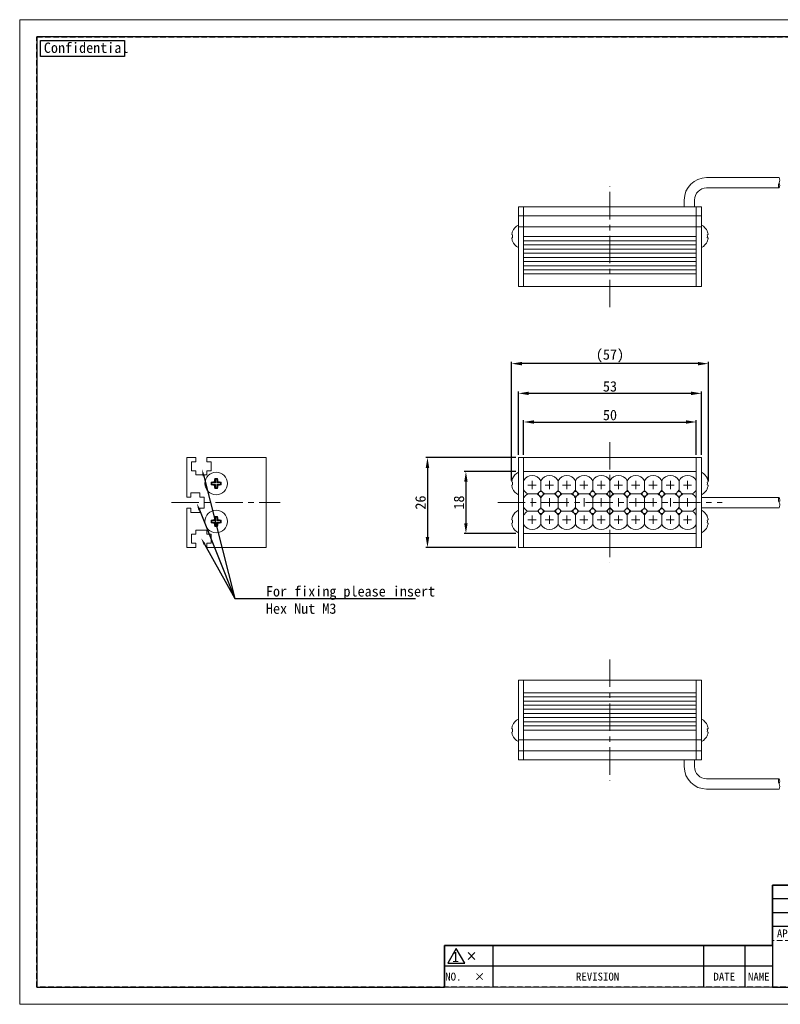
# Model space of a CAD drawing. Header units: millimetres. Extents: x -201 to 202, y 143 to 428.
# Tile 1 of 8: x -201 to 19, y 143 to 428. Entities that reach past the tile are written whole.
import ezdxf
from ezdxf import colors
from ezdxf.entities.mleader import LeaderData, LeaderLine
from ezdxf.enums import TextEntityAlignment as Align
from ezdxf.math import Vec2, Vec3

# ---------------------------------------------------------------- set-up
doc = ezdxf.new("R2010")
doc.units = ezdxf.units.MM
doc.header["$LTSCALE"] = 0.25
doc.linetypes.add('CENTER', pattern=[50.8, 31.75, -6.35, 6.35, -6.35])
doc.linetypes.add('HIDDEN', pattern=[9.525, 6.35, -3.175])
for name, color, linetype, lineweight in [('BASE', 7, 'Continuous', 20), ('CABLE', 7, 'Continuous', 20), ('CENTER', 1, 'CENTER', 9), ('DIMENSION', 6, 'Continuous', 9), ('LED LENS', 7, 'Continuous', 20), ('MXB8146', 7, 'Continuous', 20), ('SIDE PLATE', 7, 'Continuous', 20)]:
    doc.layers.add(name, color=color, linetype=linetype, lineweight=lineweight)
doc.layers.add('EMPTY LINE', color=252, linetype='Continuous', lineweight=0, plot=False)
doc.layers.add('FORM', color=7, linetype='Continuous')
doc.styles.add('VS Standard', font='msgothic.ttc', dxfattribs={"height": 3})
doc.styles.add('VS Standard(小)', font='txt', dxfattribs={"height": 2.4})
doc.dimstyles.new('VS Standard x1', dxfattribs={"dimtxt": 3, "dimasz": 3, "dimexe": 0.5, "dimexo": 0.8, "dimgap": 0.5, "dimtad": 3, "dimrnd": 0.0001, "dimzin": 9, "dimdsep": 46, "dimtxsty": 'VS Standard', "dimcen": 0, "dimaunit": 1, "dimadec": 0, "dimazin": 2, "dimtfac": 1, "dimtmove": 0, "dimatfit": 2, "dimfxl": 1, "dimtolj": 1, "dimtzin": 0, "dimarcsym": 0})

# ---------------------------------------------------------------- blocks, each defined once
blk = doc.blocks.new('表題欄金物用_ver2.0.0')
at = {"layer": 'FORM', "color": 0}
for p, q in [((-11, 40.5), (-191, 40.5)), ((-191, 40.5), (-191, 28.5)), ((-39, 36.5), (-191, 36.5)), ((-39, 32.5), (-191, 32.5)), ((-11, 28.5), (-191, 28.5)), ((-191, 28.5), (-191, 11)), ((-272, 23), (-286, 23)), ((-286, 23), (-286, 17)), ((-211, 23), (-272, 23)), ((-272, 23), (-272, 17)), ((-211, 23), (-211, 17)), ((-199, 23), (-211, 23)), ((-199, 23), (-199, 17)), ((-191, 23), (-199, 23)), ((-279.19, 21), (-277.19, 19)), ((-279.19, 19), (-277.19, 21)), ((-286, 17), (-286, 11)), ((-272, 17), (-286, 17)), ((-272, 17), (-272, 11)), ((-211, 17), (-272, 17)), ((-211, 17), (-211, 11)), ((-199, 17), (-211, 17)), ((-199, 17), (-199, 11)), ((-191, 17), (-199, 17)), ((-191, 11), (-11, 11))]:
    blk.add_line(p, q, dxfattribs=at)
at = {"layer": 'FORM', "color": 0, "linetype": 'HIDDEN', "lineweight": 9}
blk.add_line((-131, 24.5), (-191, 24.5), dxfattribs=at)
at = {"layer": 'FORM', "color": 0, "lineweight": 15}
blk.add_line((-191, 11), (-286, 11), dxfattribs=at)
at = {"layer": 'FORM', "color": 0}
blk.add_lwpolyline([(-282.58, 22.13), (-285.01, 17.93), (-280.16, 17.93)], close=True, dxfattribs=at)
at = {"layer": 'FORM', "color": 0, "char_height": 2.3, "attachment_point": 5, "style": 'VS Standard'}
for s, insert, width in [('{\\fＭＳ ゴシック|b0|i0|c128|p49;APPROVED}', (-183.5, 26.5), 15), ('NO.', (-283.44, 14), 14), ('\\pxi-3,l4,t4;×^I', (-276.99, 14), 14), ('REVISION', (-241.67, 14), 46), ('{\\fMS Gothic|b0|i0|c128|p49;DATE}', (-204.99, 14), 12), ('NAME', (-195, 14), 8)]:
    blk.add_mtext(s, dxfattribs=dict(at, insert=insert, width=width))
at = {"layer": 'FORM', "color": 0, "insert": (-282.79, 19.73), "char_height": 3, "attachment_point": 5, "style": 'VS Standard'}
blk.add_mtext('1', dxfattribs=at)
at = {"layer": 'FORM', "color": 0}
for tag, height, style, p in [('材料', 2.8, 'VS Standard', (-133, 38.5)), ('一般面取', 2.8, 'VS Standard', (-57, 38.5)), ('処理', 2.8, 'VS Standard', (-133, 34.5)), ('仕上', 2.8, 'VS Standard', (-57, 34.5)), ('処理接点', 2.8, 'VS Standard', (-133, 30.5)), ('偏芯', 2.8, 'VS Standard', (-57, 30.5)), ('一般公差', 2.4, 'VS Standard(小)', (-106, 26.31)), ('適用（機種名）', 3.6, 'VS Standard', (-44.75, 24.75)), ('角度', 2.4, 'VS Standard(小)', (-106, 21.94)), ('NAME', 3.5, 'VS Standard', (-44.75, 18.5)), ('SCALE', 2.4, 'VS Standard(小)', (-106, 17.56)), ('DATE', 2.4, 'VS Standard(小)', (-106, 13.19)), ('DRAW_NO.', 3.5, 'VS Standard', (-44.75, 13.5))]:
    blk.add_attdef(tag, text='', height=height, dxfattribs=dict(at, style=style)).set_placement(p, align=Align.MIDDLE_CENTER)
at = {"layer": 'FORM', "color": 0, "style": 'VS Standard'}
for tag, p in [('APPROVED', (-182.5, 15.06)), ('CHECKED', (-167.5, 15.18)), ('DESIGNED', (-152.5, 15.09)), ('DRAWN', (-137.5, 15.23))]:
    blk.add_attdef(tag, text='', height=4.5, dxfattribs=at).set_placement(p, align=Align.BOTTOM_CENTER)
blk = doc.blocks.new('*D94')
at = {"layer": 'Defpoints', "color": 0}
for p in [(-5.59, 311.3), (-55.59, 300.99), (-5.59, 300.99)]:
    blk.add_point(p, dxfattribs=at)
at = {"layer": 'DIMENSION', "color": 0, "lineweight": -2}
for p, q in [((-55.59, 301.79), (-55.59, 311.8)), ((-52.59, 311.3), (-8.59, 311.3)), ((-5.59, 301.79), (-5.59, 311.8))]:
    blk.add_line(p, q, dxfattribs=at)
at = {"layer": 'DIMENSION', "color": 0}
for points in [[(-52.59, 311.8), (-52.59, 310.8), (-55.59, 311.3)], [(-8.59, 310.8), (-8.59, 311.8), (-5.59, 311.3)]]:
    blk.add_solid(points, dxfattribs=at)
at = {"layer": 'DIMENSION', "color": 0, "insert": (-30.59, 313.3), "char_height": 3, "attachment_point": 5, "style": 'VS Standard'}
blk.add_mtext('\\A1;50', dxfattribs=at)
blk = doc.blocks.new('*D95')
at = {"layer": 'Defpoints', "color": 0}
for p in [(-57.09, 319.59), (-57.09, 300.99), (-4.09, 300.99)]:
    blk.add_point(p, dxfattribs=at)
at = {"layer": 'DIMENSION', "color": 0, "lineweight": -2}
for p, q in [((-57.09, 301.79), (-57.09, 320.09)), ((-7.09, 319.59), (-54.09, 319.59)), ((-4.09, 301.79), (-4.09, 320.09))]:
    blk.add_line(p, q, dxfattribs=at)
at = {"layer": 'DIMENSION', "color": 0}
for points in [[(-54.09, 320.09), (-54.09, 319.09), (-57.09, 319.59)], [(-7.09, 319.09), (-7.09, 320.09), (-4.09, 319.59)]]:
    blk.add_solid(points, dxfattribs=at)
at = {"layer": 'DIMENSION', "color": 0, "insert": (-30.59, 321.59), "char_height": 3, "attachment_point": 5, "style": 'VS Standard'}
blk.add_mtext('\\A1;53', dxfattribs=at)
blk = doc.blocks.new('*D96')
at = {"layer": 'Defpoints', "color": 0}
for p in [(-59.09, 328.19), (-59.09, 293.53), (-2.09, 293.5)]:
    blk.add_point(p, dxfattribs=at)
at = {"layer": 'DIMENSION', "color": 0, "lineweight": -2}
for p, q in [((-59.09, 294.33), (-59.09, 328.69)), ((-5.09, 328.19), (-56.09, 328.19)), ((-2.09, 294.3), (-2.09, 328.69))]:
    blk.add_line(p, q, dxfattribs=at)
at = {"layer": 'DIMENSION', "color": 0}
for points in [[(-56.09, 328.69), (-56.09, 327.69), (-59.09, 328.19)], [(-5.09, 327.69), (-5.09, 328.69), (-2.09, 328.19)]]:
    blk.add_solid(points, dxfattribs=at)
at = {"layer": 'DIMENSION', "color": 0, "insert": (-30.59, 330.44), "char_height": 3, "attachment_point": 5, "style": 'VS Standard'}
blk.add_mtext('\\A1;\\A1;(57)', dxfattribs=at)
blk = doc.blocks.new('*D97')
at = {"layer": 'Defpoints', "color": 0}
for p in [(-57.09, 300.99), (-83.43, 274.99), (-57.09, 274.99)]:
    blk.add_point(p, dxfattribs=at)
at = {"layer": 'DIMENSION', "color": 0, "lineweight": -2}
for p, q in [((-57.89, 300.99), (-83.93, 300.99)), ((-83.43, 297.99), (-83.43, 277.99)), ((-57.89, 274.99), (-83.93, 274.99))]:
    blk.add_line(p, q, dxfattribs=at)
at = {"layer": 'DIMENSION', "color": 0}
for points in [[(-82.93, 297.99), (-83.93, 297.99), (-83.43, 300.99)], [(-83.93, 277.99), (-82.93, 277.99), (-83.43, 274.99)]]:
    blk.add_solid(points, dxfattribs=at)
at = {"layer": 'DIMENSION', "color": 0, "insert": (-85.44, 287.99), "char_height": 3, "attachment_point": 5, "rotation": 90, "style": 'VS Standard'}
blk.add_mtext('\\A1;26', dxfattribs=at)
blk = doc.blocks.new('*D98')
at = {"layer": 'Defpoints', "color": 0}
for p in [(-57.09, 296.99), (-72.3, 278.99), (-57.09, 278.99)]:
    blk.add_point(p, dxfattribs=at)
at = {"layer": 'DIMENSION', "color": 0, "lineweight": -2}
for p, q in [((-57.89, 296.99), (-72.8, 296.99)), ((-72.3, 293.99), (-72.3, 281.99)), ((-57.89, 278.99), (-72.8, 278.99))]:
    blk.add_line(p, q, dxfattribs=at)
at = {"layer": 'DIMENSION', "color": 0}
for points in [[(-71.8, 293.99), (-72.8, 293.99), (-72.3, 296.99)], [(-72.8, 281.99), (-71.8, 281.99), (-72.3, 278.99)]]:
    blk.add_solid(points, dxfattribs=at)
at = {"layer": 'DIMENSION', "color": 0, "insert": (-74.3, 287.99), "char_height": 3, "attachment_point": 5, "rotation": 90, "style": 'VS Standard'}
blk.add_mtext('\\A1;18', dxfattribs=at)

msp = doc.modelspace()

# ---------------------------------------------------------------- linework, layer by layer
at = {"layer": 'BASE'}
for p, q in [((-5.594, 373.547), (-57.094, 373.547)), ((-55.594, 373.547), (-55.594, 350.547)), ((-55.594, 350.547), (-55.594, 373.547)), ((-5.594, 350.547), (-5.594, 373.547)), ((-5.594, 350.547), (-5.594, 373.547)), ((-55.594, 370.947), (-5.594, 370.947)), ((-5.594, 367.747), (-55.594, 367.747)), ((-55.594, 364.947), (-5.594, 364.947)), ((-5.594, 363.747), (-55.594, 363.747)), ((-55.594, 362.547), (-5.594, 362.547)), ((-5.594, 361.347), (-55.594, 361.347)), ((-55.594, 360.147), (-5.594, 360.147)), ((-5.594, 358.947), (-55.594, 358.947)), ((-55.594, 357.747), (-5.594, 357.747)), ((-5.594, 356.547), (-55.594, 356.547)), ((-55.594, 355.347), (-5.594, 355.347)), ((-5.594, 354.147), (-55.594, 354.147)), ((-57.094, 350.547), (-5.594, 350.547)), ((-57.094, 300.989), (-5.594, 300.989)), ((-55.594, 274.989), (-55.594, 300.989)), ((-55.594, 300.989), (-55.594, 274.989)), ((-5.594, 300.989), (-5.594, 274.989)), ((-5.594, 296.989), (-55.594, 296.989)), ((-55.594, 278.989), (-5.594, 278.989)), ((-5.594, 274.989), (-55.594, 274.989)), ((-57.094, 236.536), (-5.594, 236.536)), ((-55.594, 213.536), (-55.594, 236.536)), ((-55.594, 236.536), (-55.594, 213.536)), ((-5.594, 236.536), (-5.594, 213.536)), ((-5.594, 236.536), (-5.594, 213.536)), ((-5.594, 232.936), (-55.594, 232.936)), ((-55.594, 231.736), (-5.594, 231.736)), ((-5.594, 230.536), (-55.594, 230.536)), ((-55.594, 229.336), (-5.594, 229.336)), ((-5.594, 228.136), (-55.594, 228.136)), ((-55.594, 226.936), (-5.594, 226.936)), ((-5.594, 225.736), (-55.594, 225.736)), ((-55.594, 224.536), (-5.594, 224.536)), ((-5.594, 223.336), (-55.594, 223.336)), ((-55.594, 222.136), (-5.594, 222.136)), ((-5.594, 219.336), (-55.594, 219.336)), ((-55.594, 216.136), (-5.594, 216.136)), ((-5.594, 213.536), (-57.094, 213.536))]:
    msp.add_line(p, q, dxfattribs=at)
at = {"layer": 'CABLE'}
for p, q in [((-2.595, 382.047), (18.363, 382.047)), ((18.363, 379.047), (-2.594, 379.047)), ((-9.094, 373.547), (-9.094, 375.547)), ((-6.094, 375.547), (-6.094, 373.547)), ((-148.113, 289.489), (-148.113, 286.489)), ((18.363, 289.489), (-4.094, 289.489)), ((-4.094, 286.489), (18.363, 286.489)), ((-9.094, 213.536), (-9.094, 211.536)), ((-6.094, 211.536), (-6.094, 213.536)), ((18.363, 208.036), (-2.594, 208.036)), ((-2.595, 205.036), (18.363, 205.036))]:
    msp.add_line(p, q, dxfattribs=at)
for centre, radius, start, end in [((-2.594, 375.547), 6.5, 90, 180), ((17.001, 381.284), 1.562, 330.75211, 29.24789), ((19.629, 379.784), 1.465, 149.79641, 210.20359), ((17.097, 379.784), 1.465, 329.79641, 30.20359), ((-2.594, 375.547), 3.5, 90, 180), ((19.664, 288.752), 1.467, 149.81896, 211.31224), ((17.129, 287.278), 1.465, 327.40918, 30.20359), ((17.031, 288.726), 1.564, 331.90119, 29.23002), ((-2.594, 211.536), 6.5, 180, 270), ((-2.594, 211.536), 3.5, 180, 270), ((19.63, 207.299), 1.465, 149.79641, 210.20359), ((17.097, 207.299), 1.465, 329.79641, 30.20359), ((17.001, 205.799), 1.562, 330.75211, 29.24789)]:
    msp.add_arc(centre, radius, start, end, dxfattribs=at)
at = {"layer": 'CENTER'}
for p, q in [((-30.594, 344.547), (-30.594, 379.547)), ((-30.594, 305.489), (-30.594, 270.489)), ((-157.538, 287.989), (-126.055, 287.989)), ((-63.094, 287.989), (1.906, 287.989)), ((-30.594, 242.536), (-30.594, 207.536))]:
    msp.add_line(p, q, dxfattribs=at)
at = {"layer": 'CENTER', "ltscale": 0.3}
for p, q in [((-53.094, 294.239), (-53.094, 291.739)), ((-48.094, 294.239), (-48.094, 291.739)), ((-43.094, 294.239), (-43.094, 291.739)), ((-38.094, 294.239), (-38.094, 291.739)), ((-33.094, 294.239), (-33.094, 291.739)), ((-28.094, 294.239), (-28.094, 291.739)), ((-23.094, 294.239), (-23.094, 291.739)), ((-18.094, 294.239), (-18.094, 291.739)), ((-13.094, 294.239), (-13.094, 291.739)), ((-8.094, 294.239), (-8.094, 291.739)), ((-54.344, 292.989), (-51.844, 292.989)), ((-49.344, 292.989), (-46.844, 292.989)), ((-44.344, 292.989), (-41.844, 292.989)), ((-39.344, 292.989), (-36.844, 292.989)), ((-34.344, 292.989), (-31.844, 292.989)), ((-29.344, 292.989), (-26.844, 292.989)), ((-24.344, 292.989), (-21.844, 292.989)), ((-19.344, 292.989), (-16.844, 292.989)), ((-14.344, 292.989), (-11.844, 292.989)), ((-9.344, 292.989), (-6.844, 292.989)), ((-53.094, 289.239), (-53.094, 286.739)), ((-48.094, 289.239), (-48.094, 286.739)), ((-43.094, 289.239), (-43.094, 286.739)), ((-38.094, 289.239), (-38.094, 286.739)), ((-33.094, 289.239), (-33.094, 286.739)), ((-28.094, 289.239), (-28.094, 286.739)), ((-23.094, 289.239), (-23.094, 286.739)), ((-18.094, 289.239), (-18.094, 286.739)), ((-13.094, 289.239), (-13.094, 286.739)), ((-8.094, 289.239), (-8.094, 286.739)), ((-54.344, 282.989), (-51.844, 282.989)), ((-53.094, 284.239), (-53.094, 281.739)), ((-49.344, 282.989), (-46.844, 282.989)), ((-48.094, 284.239), (-48.094, 281.739)), ((-44.344, 282.989), (-41.844, 282.989)), ((-43.094, 284.239), (-43.094, 281.739)), ((-39.344, 282.989), (-36.844, 282.989)), ((-38.094, 284.239), (-38.094, 281.739)), ((-34.344, 282.989), (-31.844, 282.989)), ((-33.094, 284.239), (-33.094, 281.739)), ((-29.344, 282.989), (-26.844, 282.989)), ((-28.094, 284.239), (-28.094, 281.739)), ((-24.344, 282.989), (-21.844, 282.989)), ((-23.094, 284.239), (-23.094, 281.739)), ((-19.344, 282.989), (-16.844, 282.989)), ((-18.094, 284.239), (-18.094, 281.739)), ((-14.344, 282.989), (-11.844, 282.989)), ((-13.094, 284.239), (-13.094, 281.739)), ((-9.344, 282.989), (-6.844, 282.989)), ((-8.094, 284.239), (-8.094, 281.739))]:
    msp.add_line(p, q, dxfattribs=at)
at = {"layer": 'EMPTY LINE'}
for p, q in [((-201.5, 427.75), (-201.5, 142.75)), ((201.5, 427.75), (-201.5, 427.75)), ((-201.5, 142.75), (201.5, 142.75))]:
    msp.add_line(p, q, dxfattribs=at)
at = {"layer": 'FORM', "linetype": 'HIDDEN'}
msp.add_lwpolyline([(-196.5, 422.75), (196.5, 422.75), (196.5, 147.75), (-196.5, 147.75)], close=True, dxfattribs=at)
at = {"layer": 'FORM'}
msp.add_lwpolyline([(-196.5, 422.75), (-196.5, 147.75), (-78.5, 147.75), (-78.5, 159.75), (16.5, 159.75), (16.5, 177.25), (196.5, 177.25), (196.5, 422.75), (-196.5, 422.75)], close=True, dxfattribs=at)
at = {"layer": 'FORM', "lineweight": 30}
msp.add_lwpolyline([(-195.5, 421.75), (-171.109, 421.75), (-171.109, 417.088), (-195.5, 417.088)], close=True, dxfattribs=at)
at = {"layer": 'LED LENS'}
for p, q in [((-55.594, 296.989), (-55.594, 278.989)), ((-55.594, 296.989), (-55.594, 278.989)), ((-55.594, 296.989), (-55.594, 294.312)), ((-5.594, 294.312), (-5.594, 296.989)), ((-55.594, 291.666), (-55.594, 294.312)), ((-50.594, 294.312), (-50.594, 292.989)), ((-45.594, 294.312), (-45.594, 292.989)), ((-40.594, 294.312), (-40.594, 292.989)), ((-35.594, 294.312), (-35.594, 292.989)), ((-30.594, 294.312), (-30.594, 292.989)), ((-25.594, 294.312), (-25.594, 292.989)), ((-20.594, 294.312), (-20.594, 292.989)), ((-15.594, 294.312), (-15.594, 292.989)), ((-10.594, 294.312), (-10.594, 292.989)), ((-5.594, 294.312), (-5.594, 292.989)), ((-55.594, 291.666), (-55.594, 289.312)), ((-50.594, 292.989), (-50.594, 291.666)), ((-45.594, 292.989), (-45.594, 291.666)), ((-40.594, 292.989), (-40.594, 291.666)), ((-35.594, 292.989), (-35.594, 291.666)), ((-30.594, 292.989), (-30.594, 291.666)), ((-25.594, 292.989), (-25.594, 291.666)), ((-20.594, 292.989), (-20.594, 291.666)), ((-15.594, 292.989), (-15.594, 291.666)), ((-10.594, 292.989), (-10.594, 291.666)), ((-5.594, 292.989), (-5.594, 291.666)), ((-5.594, 289.312), (-5.594, 291.666)), ((-55.594, 286.666), (-55.594, 289.312)), ((-54.416, 290.489), (-51.771, 290.489)), ((-50.594, 289.312), (-50.594, 287.989)), ((-50.594, 287.989), (-50.594, 286.666)), ((-49.416, 290.489), (-46.771, 290.489)), ((-45.594, 289.312), (-45.594, 287.989)), ((-45.594, 287.989), (-45.594, 286.666)), ((-44.416, 290.489), (-41.771, 290.489)), ((-40.594, 289.312), (-40.594, 287.989)), ((-40.594, 287.989), (-40.594, 286.666)), ((-39.416, 290.489), (-36.771, 290.489)), ((-35.594, 289.312), (-35.594, 287.989)), ((-35.594, 287.989), (-35.594, 286.666)), ((-34.416, 290.489), (-31.771, 290.489)), ((-30.594, 289.312), (-30.594, 287.989)), ((-30.594, 287.989), (-30.594, 286.666)), ((-29.416, 290.489), (-26.771, 290.489)), ((-25.594, 289.312), (-25.594, 287.989)), ((-25.594, 287.989), (-25.594, 286.666)), ((-24.416, 290.489), (-21.771, 290.489)), ((-20.594, 289.312), (-20.594, 287.989)), ((-20.594, 287.989), (-20.594, 286.666)), ((-19.416, 290.489), (-16.771, 290.489)), ((-15.594, 289.312), (-15.594, 287.989)), ((-15.594, 287.989), (-15.594, 286.666)), ((-14.416, 290.489), (-11.771, 290.489)), ((-10.594, 289.312), (-10.594, 287.989)), ((-10.594, 287.989), (-10.594, 286.666)), ((-9.416, 290.489), (-6.771, 290.489)), ((-5.594, 289.312), (-5.594, 287.989)), ((-5.594, 287.989), (-5.594, 286.666)), ((-55.594, 286.666), (-55.594, 284.312)), ((-51.771, 285.489), (-54.416, 285.489)), ((-49.416, 285.489), (-46.771, 285.489)), ((-44.416, 285.489), (-41.771, 285.489)), ((-39.416, 285.489), (-36.771, 285.489)), ((-34.416, 285.489), (-31.771, 285.489)), ((-29.416, 285.489), (-26.771, 285.489)), ((-24.416, 285.489), (-21.771, 285.489)), ((-19.416, 285.489), (-16.771, 285.489)), ((-14.416, 285.489), (-11.771, 285.489)), ((-9.416, 285.489), (-6.771, 285.489)), ((-5.594, 284.312), (-5.594, 286.666)), ((-55.594, 281.666), (-55.594, 284.312)), ((-50.594, 282.989), (-50.594, 284.312)), ((-50.594, 281.666), (-50.594, 282.989)), ((-45.594, 284.312), (-45.594, 282.989)), ((-45.594, 282.989), (-45.594, 281.666)), ((-40.594, 284.312), (-40.594, 282.989)), ((-40.594, 282.989), (-40.594, 281.666)), ((-35.594, 284.312), (-35.594, 282.989)), ((-35.594, 282.989), (-35.594, 281.666)), ((-30.594, 284.312), (-30.594, 282.989)), ((-30.594, 282.989), (-30.594, 281.666)), ((-25.594, 284.312), (-25.594, 282.989)), ((-25.594, 282.989), (-25.594, 281.666)), ((-20.594, 284.312), (-20.594, 282.989)), ((-20.594, 282.989), (-20.594, 281.666)), ((-15.594, 284.312), (-15.594, 282.989)), ((-15.594, 282.989), (-15.594, 281.666)), ((-10.594, 284.312), (-10.594, 282.989)), ((-10.594, 282.989), (-10.594, 281.666)), ((-5.594, 284.312), (-5.594, 282.989)), ((-5.594, 282.989), (-5.594, 281.666)), ((-55.594, 281.666), (-55.594, 278.989)), ((-5.594, 278.989), (-5.594, 281.666))]:
    msp.add_line(p, q, dxfattribs=at)
for centre in [(-50.594, 290.489), (-45.594, 290.489), (-40.594, 290.489), (-35.594, 290.489), (-30.594, 290.489), (-25.594, 290.489), (-20.594, 290.489), (-15.594, 290.489), (-10.594, 290.489), (-50.594, 285.489), (-45.594, 285.489), (-40.594, 285.489), (-35.594, 285.489), (-30.594, 285.489), (-25.594, 285.489), (-20.594, 285.489), (-15.594, 285.489), (-10.594, 285.489)]:
    msp.add_circle(centre, 0.7, dxfattribs=at)
for centre, start, end in [((-53.094, 292.989), 27.88557, 152.11443), ((-48.094, 292.989), 27.88557, 152.11443), ((-43.094, 292.989), 27.88557, 152.11443), ((-38.094, 292.989), 27.88557, 152.11443), ((-33.094, 292.989), 27.88557, 152.11443), ((-28.094, 292.989), 27.88557, 152.11443), ((-23.094, 292.989), 27.88557, 152.11443), ((-18.094, 292.989), 27.88557, 152.11443), ((-13.094, 292.989), 27.88557, 152.11443), ((-8.094, 292.989), 27.88557, 152.11443), ((-53.094, 292.989), 207.88557, 242.11443), ((-53.094, 292.989), 297.88557, 315), ((-53.094, 292.989), 315, 332.11443), ((-48.094, 292.989), 207.88557, 225), ((-48.094, 292.989), 225, 242.11443), ((-48.094, 292.989), 297.88557, 315), ((-48.094, 292.989), 315, 332.11443), ((-43.094, 292.989), 207.88557, 225), ((-43.094, 292.989), 225, 242.11443), ((-43.094, 292.989), 297.88557, 315), ((-43.094, 292.989), 315, 332.11443), ((-38.094, 292.989), 207.88557, 225), ((-38.094, 292.989), 225, 242.11443), ((-38.094, 292.989), 297.88557, 315), ((-38.094, 292.989), 315, 332.11443), ((-33.094, 292.989), 207.88557, 225), ((-33.094, 292.989), 225, 242.11443), ((-33.094, 292.989), 297.88557, 315), ((-33.094, 292.989), 315, 332.11443), ((-28.094, 292.989), 207.88557, 225), ((-28.094, 292.989), 225, 242.11443), ((-28.094, 292.989), 297.88557, 315), ((-28.094, 292.989), 315, 332.11443), ((-23.094, 292.989), 207.88557, 225), ((-23.094, 292.989), 225, 242.11443), ((-23.094, 292.989), 297.88557, 315), ((-23.094, 292.989), 315, 332.11443), ((-18.094, 292.989), 207.88557, 225), ((-18.094, 292.989), 225, 242.11443), ((-18.094, 292.989), 297.88557, 315), ((-18.094, 292.989), 315, 332.11443), ((-13.094, 292.989), 207.88557, 225), ((-13.094, 292.989), 225, 242.11443), ((-13.094, 292.989), 297.88557, 315), ((-13.094, 292.989), 315, 332.11443), ((-8.094, 292.989), 207.88557, 225), ((-8.094, 292.989), 225, 242.11443), ((-8.094, 292.989), 297.88557, 332.11443), ((-53.094, 287.989), 117.88557, 152.11443), ((-53.094, 287.989), 45, 62.11443), ((-53.094, 287.989), 27.88557, 45), ((-48.094, 287.989), 135, 152.11443), ((-48.094, 287.989), 117.88557, 135), ((-48.094, 287.989), 45, 62.11443), ((-48.094, 287.989), 27.88557, 45), ((-43.094, 287.989), 135, 152.11443), ((-43.094, 287.989), 117.88557, 135), ((-43.094, 287.989), 45, 62.11443), ((-43.094, 287.989), 27.88557, 45), ((-38.094, 287.989), 135, 152.11443), ((-38.094, 287.989), 117.88557, 135), ((-38.094, 287.989), 45, 62.11443), ((-38.094, 287.989), 27.88557, 45), ((-33.094, 287.989), 135, 152.11443), ((-33.094, 287.989), 117.88557, 135), ((-33.094, 287.989), 45, 62.11443), ((-33.094, 287.989), 27.88557, 45), ((-28.094, 287.989), 135, 152.11443), ((-28.094, 287.989), 117.88557, 135), ((-28.094, 287.989), 45, 62.11443), ((-28.094, 287.989), 27.88557, 45), ((-23.094, 287.989), 135, 152.11443), ((-23.094, 287.989), 117.88557, 135), ((-23.094, 287.989), 45, 62.11443), ((-23.094, 287.989), 27.88557, 45), ((-18.094, 287.989), 135, 152.11443), ((-18.094, 287.989), 117.88557, 135), ((-18.094, 287.989), 45, 62.11443), ((-18.094, 287.989), 27.88557, 45), ((-13.094, 287.989), 135, 152.11443), ((-13.094, 287.989), 117.88557, 135), ((-13.094, 287.989), 45, 62.11443), ((-13.094, 287.989), 27.88557, 45), ((-8.094, 287.989), 135, 152.11443), ((-8.094, 287.989), 117.88557, 135), ((-8.094, 287.989), 27.88557, 62.11443), ((-53.094, 287.989), 207.88557, 242.11443), ((-53.094, 282.989), 117.88557, 152.11443), ((-53.094, 287.989), 297.88557, 315), ((-53.094, 282.989), 45, 62.11443), ((-53.094, 287.989), 315, 332.11443), ((-48.094, 287.989), 207.88557, 225), ((-48.094, 287.989), 225, 242.11443), ((-48.094, 282.989), 117.88557, 135), ((-48.094, 287.989), 297.88557, 315), ((-48.094, 282.989), 45, 62.11443), ((-48.094, 287.989), 315, 332.11443), ((-43.094, 287.989), 207.88557, 225), ((-43.094, 287.989), 225, 242.11443), ((-43.094, 282.989), 117.88557, 135), ((-43.094, 287.989), 297.88557, 315), ((-43.094, 282.989), 45, 62.11443), ((-43.094, 287.989), 315, 332.11443), ((-38.094, 287.989), 207.88557, 225), ((-38.094, 287.989), 225, 242.11443), ((-38.094, 282.989), 117.88557, 135), ((-38.094, 287.989), 297.88557, 315), ((-38.094, 282.989), 45, 62.11443), ((-38.094, 287.989), 315, 332.11443), ((-33.094, 287.989), 207.88557, 225), ((-33.094, 287.989), 225, 242.11443), ((-33.094, 282.989), 117.88557, 135), ((-33.094, 287.989), 297.88557, 315), ((-33.094, 282.989), 45, 62.11443), ((-33.094, 287.989), 315, 332.11443), ((-28.094, 287.989), 207.88557, 225), ((-28.094, 287.989), 225, 242.11443), ((-28.094, 282.989), 117.88557, 135), ((-28.094, 287.989), 297.88557, 315), ((-28.094, 282.989), 45, 62.11443), ((-28.094, 287.989), 315, 332.11443), ((-23.094, 287.989), 207.88557, 225), ((-23.094, 287.989), 225, 242.11443), ((-23.094, 282.989), 117.88557, 135), ((-23.094, 287.989), 297.88557, 315), ((-23.094, 282.989), 45, 62.11443), ((-23.094, 287.989), 315, 332.11443), ((-18.094, 287.989), 207.88557, 225), ((-18.094, 287.989), 225, 242.11443), ((-18.094, 282.989), 117.88557, 135), ((-18.094, 287.989), 297.88557, 315), ((-18.094, 282.989), 45, 62.11443), ((-18.094, 287.989), 315, 332.11443), ((-13.094, 287.989), 207.88557, 225), ((-13.094, 287.989), 225, 242.11443), ((-13.094, 282.989), 117.88557, 135), ((-13.094, 287.989), 297.88557, 315), ((-13.094, 282.989), 45, 62.11443), ((-13.094, 287.989), 315, 332.11443), ((-8.094, 287.989), 207.88557, 225), ((-8.094, 287.989), 225, 242.11443), ((-8.094, 282.989), 117.88557, 135), ((-8.094, 287.989), 297.88557, 332.11443), ((-8.094, 282.989), 27.88557, 62.11443), ((-53.094, 282.989), 27.88557, 45), ((-48.094, 282.989), 135, 152.11443), ((-48.094, 282.989), 27.88557, 45), ((-43.094, 282.989), 135, 152.11443), ((-43.094, 282.989), 27.88557, 45), ((-38.094, 282.989), 135, 152.11443), ((-38.094, 282.989), 27.88557, 45), ((-33.094, 282.989), 135, 152.11443), ((-33.094, 282.989), 27.88557, 45), ((-28.094, 282.989), 135, 152.11443), ((-28.094, 282.989), 27.88557, 45), ((-23.094, 282.989), 135, 152.11443), ((-23.094, 282.989), 27.88557, 45), ((-18.094, 282.989), 135, 152.11443), ((-18.094, 282.989), 27.88557, 45), ((-13.094, 282.989), 135, 152.11443), ((-13.094, 282.989), 27.88557, 45), ((-8.094, 282.989), 135, 152.11443), ((-53.094, 282.989), 207.88557, 332.11443), ((-48.094, 282.989), 207.88557, 332.11443), ((-43.094, 282.989), 207.88557, 332.11443), ((-38.094, 282.989), 207.88557, 332.11443), ((-33.094, 282.989), 207.88557, 332.11443), ((-28.094, 282.989), 207.88557, 332.11443), ((-23.094, 282.989), 207.88557, 332.11443), ((-18.094, 282.989), 207.88557, 332.11443), ((-13.094, 282.989), 207.88557, 332.11443), ((-8.094, 282.989), 207.88557, 332.11443)]:
    msp.add_arc(centre, 2.828, start, end, dxfattribs=at)
at = {"layer": 'MXB8146'}
for p, q in [((-57.094, 361.797), (-57.094, 368.297)), ((-4.094, 361.797), (-4.094, 368.297)), ((-59.029, 365.529), (-58.781, 365.463)), ((-58.804, 366.469), (-58.781, 366.463)), ((-2.158, 365.529), (-2.406, 365.463)), ((-58.781, 364.63), (-59.029, 364.564)), ((-58.781, 363.63), (-58.804, 363.624)), ((-2.406, 364.63), (-2.158, 364.564)), ((-57.094, 296.739), (-57.094, 290.239)), ((-4.094, 296.739), (-4.094, 290.239)), ((-145.845, 293.721), (-146.029, 293.906)), ((-145.845, 293.721), (-144.845, 293.721)), ((-145.845, 293.257), (-145.845, 293.721)), ((-144.845, 293.721), (-145.096, 293.972)), ((-144.845, 294.721), (-145.029, 294.906)), ((-144.845, 293.721), (-144.845, 294.721)), ((-144.845, 294.721), (-144.381, 294.721)), ((-144.381, 294.721), (-144.197, 294.906)), ((-144.381, 294.721), (-144.381, 293.721)), ((-144.381, 293.721), (-144.13, 293.972)), ((-144.381, 293.721), (-143.381, 293.721)), ((-143.381, 293.721), (-143.197, 293.906)), ((-143.381, 293.721), (-143.381, 293.257)), ((-58.781, 293.906), (-59.029, 293.972)), ((-58.781, 294.906), (-58.804, 294.912)), ((-2.406, 294.906), (-2.383, 294.912)), ((-2.406, 293.906), (-2.158, 293.972)), ((-145.845, 293.257), (-146.029, 293.073)), ((-144.845, 293.257), (-145.845, 293.257)), ((-144.845, 293.257), (-145.096, 293.007)), ((-144.845, 292.257), (-145.029, 292.073)), ((-144.845, 292.257), (-144.845, 293.257)), ((-144.381, 292.257), (-144.845, 292.257)), ((-144.381, 293.257), (-144.13, 293.007)), ((-144.381, 293.257), (-144.381, 292.257)), ((-143.381, 293.257), (-144.381, 293.257)), ((-144.381, 292.257), (-144.197, 292.073)), ((-143.381, 293.257), (-143.197, 293.073)), ((-59.029, 293.007), (-58.781, 293.073)), ((-58.804, 292.067), (-58.781, 292.073)), ((-2.158, 293.007), (-2.406, 293.073)), ((-2.383, 292.067), (-2.406, 292.073)), ((-57.094, 279.239), (-57.094, 285.739)), ((-4.094, 279.239), (-4.094, 285.739)), ((-145.845, 282.721), (-146.029, 282.906)), ((-145.845, 282.257), (-146.029, 282.073)), ((-145.845, 282.721), (-144.845, 282.721)), ((-145.845, 282.257), (-145.845, 282.721)), ((-144.845, 282.257), (-145.845, 282.257)), ((-144.845, 282.721), (-145.096, 282.972)), ((-144.845, 282.257), (-145.096, 282.007)), ((-144.845, 283.721), (-145.029, 283.906)), ((-144.845, 282.721), (-144.845, 283.721)), ((-144.845, 283.721), (-144.381, 283.721)), ((-144.845, 281.257), (-144.845, 282.257)), ((-144.381, 283.721), (-144.197, 283.906)), ((-144.381, 283.721), (-144.381, 282.721)), ((-144.381, 282.721), (-144.13, 282.972)), ((-144.381, 282.721), (-143.381, 282.721)), ((-144.381, 282.257), (-144.13, 282.007)), ((-144.381, 282.257), (-144.381, 281.257)), ((-143.381, 282.257), (-144.381, 282.257)), ((-143.381, 282.721), (-143.197, 282.906)), ((-143.381, 282.721), (-143.381, 282.257)), ((-143.381, 282.257), (-143.197, 282.073)), ((-59.029, 282.972), (-58.781, 282.906)), ((-58.804, 283.912), (-58.781, 283.906)), ((-2.383, 283.912), (-2.406, 283.906)), ((-2.158, 282.972), (-2.406, 282.906)), ((-144.845, 281.257), (-145.029, 281.073)), ((-144.381, 281.257), (-144.845, 281.257)), ((-144.381, 281.257), (-144.197, 281.073)), ((-58.781, 282.073), (-59.029, 282.007)), ((-58.781, 281.073), (-58.804, 281.067)), ((-2.406, 282.073), (-2.158, 282.007)), ((-2.406, 281.073), (-2.383, 281.067)), ((-57.094, 225.286), (-57.094, 218.786)), ((-4.094, 225.286), (-4.094, 218.786)), ((-58.781, 222.453), (-59.029, 222.519)), ((-58.781, 223.453), (-58.804, 223.459)), ((-2.406, 222.453), (-2.158, 222.519)), ((-59.029, 221.554), (-58.781, 221.62)), ((-58.804, 220.614), (-58.781, 220.62)), ((-2.158, 221.554), (-2.406, 221.62))]:
    msp.add_line(p, q, dxfattribs=at)
for centre in [(-144.613, 293.489), (-144.613, 282.489)]:
    msp.add_circle(centre, 3.25, dxfattribs=at)
for centre, radius, start, end in [((-55.453, 365.047), 3.641, 116.785, 157.00082), ((-5.734, 365.047), 3.641, 22.99918, 63.215), ((-55.349, 365.051), 3.711, 157.63925, 172.59348), ((-55.073, 365.047), 3.731, 173.59563, 186.40437), ((-5.839, 365.051), 3.711, 7.40652, 22.36075), ((-6.114, 365.047), 3.731, 353.59563, 6.40437), ((-55.349, 365.042), 3.711, 187.40652, 202.36075), ((-55.453, 365.047), 3.641, 202.99918, 243.215), ((-5.734, 365.047), 3.641, 296.785, 337.00082), ((-5.839, 365.042), 3.711, 337.63925, 352.59348), ((-55.453, 293.489), 3.641, 116.785, 157.00082), ((-5.734, 293.489), 3.641, 22.99918, 63.215), ((-132.157, 293.489), 13.879, 178.28146, 181.71854), ((-144.672, 281.441), 12.538, 91.93449, 96.21227), ((-132.565, 293.549), 12.538, 173.78774, 178.06552), ((-144.613, 281.033), 13.879, 88.28146, 91.71854), ((-156.661, 293.549), 12.538, 1.93449, 6.21227), ((-144.553, 281.441), 12.538, 83.78774, 88.06552), ((-157.069, 293.489), 13.879, 358.28146, 1.71854), ((-55.349, 293.494), 3.711, 157.63925, 172.59348), ((-55.073, 293.489), 3.731, 173.59563, 186.40437), ((-5.839, 293.494), 3.711, 7.40652, 22.36075), ((-6.114, 293.489), 3.731, 353.59563, 6.40437), ((-144.672, 305.537), 12.538, 263.78774, 268.06552), ((-132.565, 293.43), 12.538, 181.93449, 186.21227), ((-144.613, 305.946), 13.879, 268.28146, 271.71854), ((-156.661, 293.43), 12.538, 353.78774, 358.06552), ((-144.553, 305.537), 12.538, 271.93449, 276.21227), ((-55.349, 293.485), 3.711, 187.40652, 202.36075), ((-55.453, 293.489), 3.641, 202.99918, 243.215), ((-5.734, 293.489), 3.641, 296.785, 337.00082), ((-5.839, 293.485), 3.711, 337.63925, 352.59348), ((-55.453, 282.489), 3.641, 116.785, 157.00082), ((-5.734, 282.489), 3.641, 22.99918, 63.215), ((-132.157, 282.489), 13.879, 178.28146, 181.71854), ((-144.672, 270.441), 12.538, 91.93449, 96.21227), ((-132.565, 282.549), 12.538, 173.78774, 178.06552), ((-144.613, 270.033), 13.879, 88.28146, 91.71854), ((-156.661, 282.549), 12.538, 1.93449, 6.21227), ((-144.553, 270.441), 12.538, 83.78774, 88.06552), ((-157.069, 282.489), 13.879, 358.28146, 1.71854), ((-55.349, 282.494), 3.711, 157.63925, 172.59348), ((-55.073, 282.489), 3.731, 173.59563, 186.40437), ((-5.839, 282.494), 3.711, 7.40652, 22.36075), ((-6.114, 282.489), 3.731, 353.59563, 6.40437), ((-144.672, 294.537), 12.538, 263.78774, 268.06552), ((-132.565, 282.43), 12.538, 181.93449, 186.21227), ((-144.613, 294.946), 13.879, 268.28146, 271.71854), ((-156.661, 282.43), 12.538, 353.78774, 358.06552), ((-144.553, 294.537), 12.538, 271.93449, 276.21227), ((-55.349, 282.485), 3.711, 187.40652, 202.36075), ((-55.453, 282.489), 3.641, 202.99918, 243.215), ((-5.734, 282.489), 3.641, 296.785, 337.00082), ((-5.839, 282.485), 3.711, 337.63925, 352.59348), ((-55.453, 222.036), 3.641, 116.785, 157.00082), ((-5.734, 222.036), 3.641, 22.99918, 63.215), ((-55.349, 222.041), 3.711, 157.63925, 172.59348), ((-55.073, 222.036), 3.731, 173.59563, 186.40437), ((-5.839, 222.041), 3.711, 7.40652, 22.36075), ((-6.114, 222.036), 3.731, 353.59563, 6.40437), ((-55.349, 222.032), 3.711, 187.40652, 202.36075), ((-55.453, 222.036), 3.641, 202.99918, 243.215), ((-5.734, 222.036), 3.641, 296.785, 337.00082), ((-5.839, 222.032), 3.711, 337.63925, 352.59348)]:
    msp.add_arc(centre, radius, start, end, dxfattribs=at)
at = {"layer": 'SIDE PLATE'}
for p, q in [((-55.594, 373.547), (-57.094, 373.547)), ((-57.094, 373.547), (-57.094, 350.547)), ((-55.594, 350.547), (-55.594, 373.547)), ((-4.094, 373.547), (-5.594, 373.547)), ((-5.594, 373.547), (-5.594, 350.547)), ((-4.094, 350.547), (-4.094, 373.547)), ((-57.094, 370.947), (-55.594, 370.947)), ((-5.594, 370.947), (-4.094, 370.947)), ((-55.594, 367.747), (-57.094, 367.747)), ((-4.094, 367.747), (-5.594, 367.747)), ((-57.094, 350.547), (-55.594, 350.547)), ((-5.594, 350.547), (-4.094, 350.547)), ((-153.113, 300.989), (-150.513, 300.989)), ((-153.113, 289.589), (-153.113, 300.989)), ((-151.763, 299.789), (-151.763, 297.189)), ((-150.513, 299.789), (-151.763, 299.789)), ((-150.513, 300.989), (-150.513, 299.789)), ((-147.313, 299.789), (-147.313, 300.989)), ((-147.313, 300.989), (-130.113, 300.989)), ((-146.063, 299.789), (-147.313, 299.789)), ((-146.063, 297.189), (-146.063, 299.789)), ((-130.113, 300.989), (-130.113, 274.989)), ((-151.763, 297.189), (-150.513, 297.189)), ((-150.513, 297.189), (-150.513, 295.989)), ((-147.313, 297.189), (-146.063, 297.189)), ((-147.313, 295.989), (-147.313, 297.189)), ((-147.313, 295.989), (-150.513, 295.989)), ((-151.913, 290.839), (-151.913, 289.589)), ((-149.313, 290.839), (-151.913, 290.839)), ((-149.313, 289.589), (-149.313, 290.839)), ((-151.913, 289.589), (-153.113, 289.589)), ((-148.113, 289.589), (-149.313, 289.589)), ((-148.113, 286.389), (-148.113, 289.589)), ((-153.113, 286.389), (-151.913, 286.389)), ((-153.113, 274.989), (-153.113, 286.389)), ((-151.913, 286.389), (-151.913, 285.139)), ((-151.913, 285.139), (-149.313, 285.139)), ((-149.313, 286.389), (-148.113, 286.389)), ((-149.313, 285.139), (-149.313, 286.389)), ((-150.513, 279.989), (-150.513, 278.789)), ((-147.313, 279.989), (-150.513, 279.989)), ((-147.313, 278.789), (-147.313, 279.989)), ((-151.763, 278.789), (-151.763, 276.189)), ((-150.513, 278.789), (-151.763, 278.789)), ((-146.063, 278.789), (-147.313, 278.789)), ((-146.063, 276.189), (-146.063, 278.789)), ((-150.513, 274.989), (-153.113, 274.989)), ((-151.763, 276.189), (-150.513, 276.189)), ((-150.513, 276.189), (-150.513, 274.989)), ((-147.313, 276.189), (-146.063, 276.189)), ((-147.313, 274.989), (-147.313, 276.189)), ((-130.113, 274.989), (-147.313, 274.989)), ((-57.094, 236.536), (-55.594, 236.536)), ((-57.094, 213.536), (-57.094, 236.536)), ((-55.594, 236.536), (-55.594, 213.536)), ((-5.594, 236.536), (-4.094, 236.536)), ((-5.594, 213.536), (-5.594, 236.536)), ((-4.094, 236.536), (-4.094, 213.536)), ((-55.594, 219.336), (-57.094, 219.336)), ((-4.094, 219.336), (-5.594, 219.336)), ((-57.094, 216.136), (-55.594, 216.136)), ((-5.594, 216.136), (-4.094, 216.136)), ((-55.594, 213.536), (-57.094, 213.536)), ((-4.094, 213.536), (-5.594, 213.536))]:
    msp.add_line(p, q, dxfattribs=at)
for points in [[(-57.094, 300.989), (-55.594, 300.989), (-55.594, 274.989), (-57.094, 274.989)], [(-4.094, 300.989), (-5.594, 300.989), (-5.594, 274.989), (-4.094, 274.989)]]:
    msp.add_lwpolyline(points, close=True, dxfattribs=at)

# ---------------------------------------------------------------- block references
at = {"layer": 'FORM'}
msp.add_blockref('表題欄金物用_ver2.0.0', (207.5, 136.75), dxfattribs=at)

# ---------------------------------------------------------------- texts
at = {"layer": 'FORM', "lineweight": 30, "insert": (-194.506, 421.139), "char_height": 3, "attachment_point": 1, "style": 'VS Standard'}
msp.add_mtext_dynamic_manual_height_columns('Confidential', width=3, gutter_width=15, heights=[0], dxfattribs=at)

# ---------------------------------------------------------------- dimensions: what is measured, and where the dimension line sits
at = {"layer": 'DIMENSION'}
dim = msp.add_linear_dim(base=(-59.094, 328.187), p1=(-2.094, 293.503), p2=(-59.094, 293.533), text='\\A1;(<>)', dimstyle='VS Standard x1', dxfattribs=at)
dim.commit()
dim.dimension.update_dxf_attribs({"geometry": '*D96', "text_midpoint": (-30.594, 330.438)})
for base, p1, p2, picture, middle in [((-57.094, 319.592), (-4.094, 300.989), (-57.094, 300.989), '*D95', (-30.594, 321.592)), ((-5.594, 311.303), (-55.594, 300.989), (-5.594, 300.989), '*D94', (-30.594, 313.304))]:
    dim = msp.add_linear_dim(base=base, p1=p1, p2=p2, dimstyle='VS Standard x1', dxfattribs=at)
    dim.commit()
    dim.dimension.update_dxf_attribs({"geometry": picture, "text_midpoint": middle})
for base, p1, p2, picture, middle in [((-83.434, 274.989), (-57.094, 300.989), (-57.094, 274.989), '*D97', (-85.435, 287.989)), ((-72.304, 278.989), (-57.094, 296.989), (-57.094, 278.989), '*D98', (-74.305, 287.989))]:
    dim = msp.add_linear_dim(base=base, p1=p1, p2=p2, angle=90, dimstyle='VS Standard x1', dxfattribs=at)
    dim.commit()
    dim.dimension.update_dxf_attribs({"geometry": picture, "text_midpoint": middle})

# ---------------------------------------------------------------- leaders
ml = msp.add_multileader_mtext('Standard', dxfattribs=at)
ml.set_content('', style='VS Standard')
ml.set_leader_properties()
ml.build(insert=Vec2(0, 0))
ml.multileader.update_dxf_attribs({"text_left_attachment_type": 6, "text_right_attachment_type": 6, "dogleg_length": 1, "arrow_head_size": 2})
ctx = ml.context
ctx.base_point, ctx.char_height, ctx.arrow_head_size, ctx.landing_gap_size, ctx.plane_origin = Vec3(-136.407, 270.02), 3, 2, 1, Vec3(-196.796, 184.519)
ctx.left_attachment, ctx.right_attachment = 6, 6
notes = []
notes.append((ctx, [(0, (1, 1, 0), (-139.199, 260.193), (1, 0), 1, [(0, [(-148.713, 297.589)], 0, [])])]))
ctx.mtext.insert = Vec3(-137.199, 263.793)
ml = msp.add_multileader_mtext('Standard', dxfattribs=at)
ml.set_content('', style='VS Standard')
ml.set_leader_properties()
ml.build(insert=Vec2(0, 0))
ml.multileader.update_dxf_attribs({"text_left_attachment_type": 6, "text_right_attachment_type": 6, "dogleg_length": 1, "arrow_head_size": 2})
ctx = ml.context
ctx.base_point, ctx.char_height, ctx.arrow_head_size, ctx.landing_gap_size, ctx.plane_origin = Vec3(-136.407, 270.02), 3, 2, 1, Vec3(-180.838, 173.428)
ctx.left_attachment, ctx.right_attachment = 6, 6
notes.append((ctx, [(0, (1, 1, 0), (-139.199, 260.193), (1, 0), 1, [(0, [(-150.194, 287.689)], 0, [])])]))
ctx.mtext.insert = Vec3(-137.199, 263.793)
ml = msp.add_multileader_mtext('Standard', dxfattribs=at)
ml.set_content('For fixing please insert\\PHex Nut M3', style='VS Standard')
ml.set_leader_properties()
ml.build(insert=Vec2(0, 0))
ml.multileader.update_dxf_attribs({"text_left_attachment_type": 6, "text_right_attachment_type": 6, "dogleg_length": 1, "arrow_head_size": 2})
ctx = ml.context
ctx.base_point, ctx.char_height, ctx.arrow_head_size, ctx.landing_gap_size, ctx.plane_origin = Vec3(-131.199, 260.193), 3, 2, 1, Vec3(-184.637, 111.874)
ctx.left_attachment, ctx.right_attachment = 6, 6
notes.append((ctx, [(0, (1, 1, 0), (-139.199, 260.193), (1, 0), 8, [(0, [(-148.933, 277.639)], 0, [])])]))
ctx.mtext.insert = Vec3(-130.199, 263.793)
for ctx, leaders in notes:
    for number, flags, end, landing, length, lines in leaders:
        leader = LeaderData()
        leader.index, (leader.has_last_leader_line, leader.has_dogleg_vector, leader.attachment_direction) = number, flags
        leader.last_leader_point, leader.dogleg_vector, leader.dogleg_length = Vec3(end), Vec3(landing), length
        for number, points, colour, breaks in lines:
            line = LeaderLine()
            line.index, line.vertices, line.color, line.breaks = number, Vec3.list(points), colors.encode_raw_color(colour), breaks
            leader.lines.append(line)
        ctx.leaders.append(leader)

doc.saveas('drawing.dxf')
